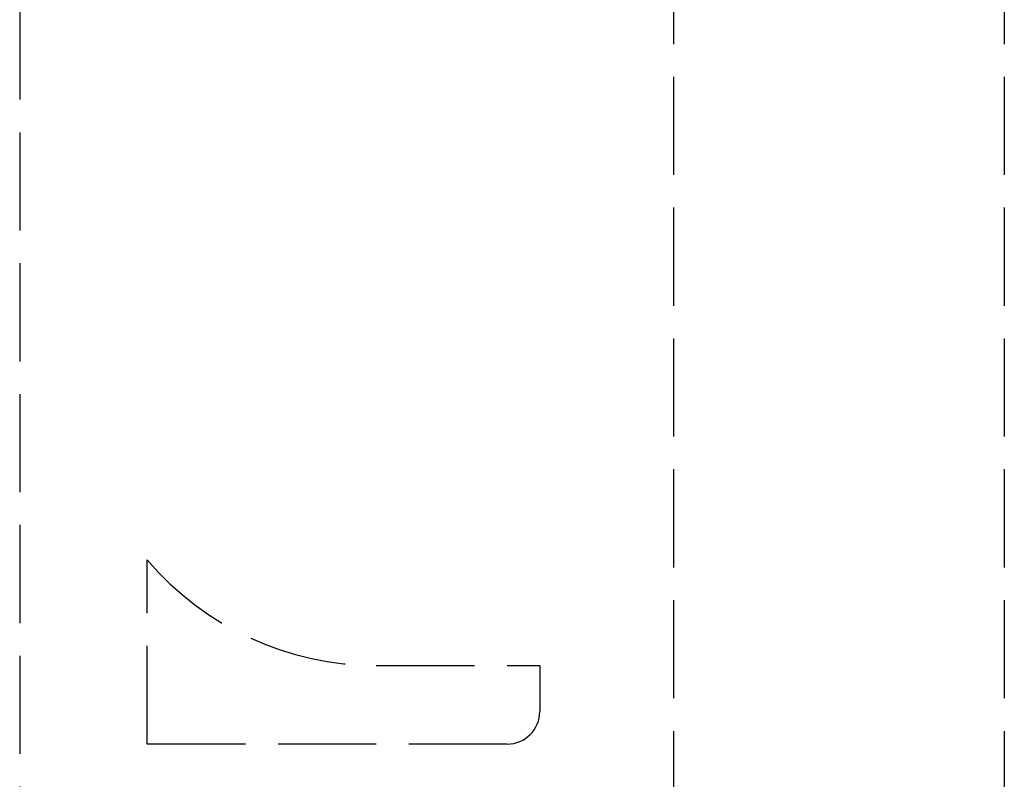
# Model space of a CAD drawing. Header units: millimetres. Extents: x -108 to 0, y 0 to 486.
# Tile 6 of 16: x -30 to -15, y 15 to 26. Entities that reach past the tile are written whole.
import ezdxf

# ---------------------------------------------------------------- set-up
doc = ezdxf.new("R2010")
doc.units = ezdxf.units.MM
doc.header["$LTSCALE"] = 10
doc.linetypes.add('ALLCAD_Strich', pattern=[0.2, 0.15, -0.05])
doc.layers.add('BESCH_KONT_sich_schn_grun_2d', color=10, linetype='Continuous')

msp = doc.modelspace()

# ---------------------------------------------------------------- linework, layer by layer
at = {"layer": 'BESCH_KONT_sich_schn_grun_2d', "linetype": 'ALLCAD_Strich'}
for p, q in [((-14.7, 451.35), (-14.7, 14.35)), ((-29.75, 32.5), (-29.75, 3.85)), ((-19.75, 3.85), (-19.75, 32.5)), ((-27.8, 15.15), (-27.8, 17.965)), ((-24.3, 16.35), (-21.8, 16.35)), ((-21.8, 16.35), (-21.8, 15.65)), ((-22.3, 15.15), (-27.8, 15.15))]:
    msp.add_line(p, q, dxfattribs=at)
for centre, radius, start, end in [((-24.3, 20.95), 4.6, 220.4591, 270), ((-22.3, 15.65), 0.5, 270, 0)]:
    msp.add_arc(centre, radius, start, end, dxfattribs=at)

doc.saveas('drawing.dxf')
